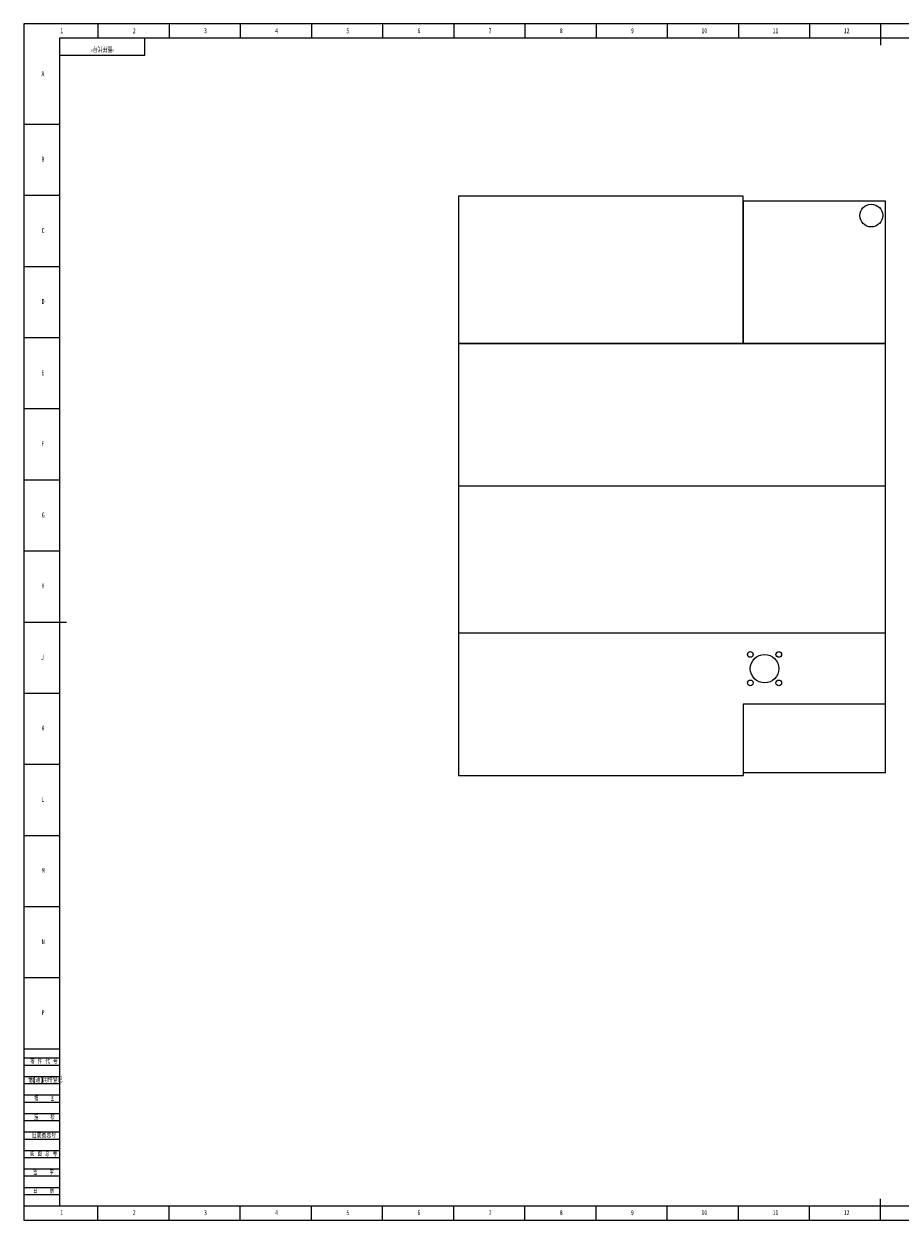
# Model space of a CAD drawing. Header units: millimetres. Extents: x 0 to 1206, y 0 to 841.
# Tile 1 of 2: x 0 to 616, y 0 to 841. Entities that reach past the tile are written whole.
import ezdxf

# ---------------------------------------------------------------- set-up
doc = ezdxf.new("R2010")
doc.units = ezdxf.units.MM
for name, color, linetype in [('10', 7, 'Continuous'), ('5', 7, 'Continuous'), ('9', 7, 'Continuous'), ('SLD-0', 7, 'Continuous')]:
    doc.layers.add(name, color=color, linetype=linetype)
doc.styles.add('SLDTEXTSTYLE0', font='TXT', dxfattribs={"width": 0.7, "bigfont": 'bigfont'})
doc.styles.add('SLDTEXTSTYLE2', font='TXT', dxfattribs={"width": 0.614286, "bigfont": 'bigfont'})
doc.styles.add('SLDTEXTSTYLE4', font='TXT', dxfattribs={"width": 0.566667, "bigfont": 'bigfont'})
doc.styles.add('SLDTEXTSTYLE5', font='TXT', dxfattribs={"width": 0.7})

msp = doc.modelspace()

# ---------------------------------------------------------------- linework, layer by layer
at = {"color": 7, "linetype": 'Continuous', "lineweight": 15}
for p, q in [((305.42, 719.88), (305.42, 616.28)), ((505.42, 719.88), (305.42, 719.88)), ((505.42, 616.28), (505.42, 719.88)), ((605.42, 716.28), (505.42, 716.28)), ((505.42, 716.28), (505.42, 616.28)), ((605.42, 616.28), (605.42, 716.28)), ((605.42, 616.28), (305.42, 616.28)), ((305.42, 616.28), (305.42, 516.28)), ((305.42, 616.28), (505.42, 616.28)), ((505.42, 616.28), (605.42, 616.28)), ((605.42, 516.28), (605.42, 616.28)), ((305.42, 516.28), (605.42, 516.28)), ((305.42, 516.28), (305.42, 412.68)), ((605.42, 412.68), (605.42, 516.28)), ((305.42, 412.68), (305.42, 312.68)), ((605.42, 412.68), (305.42, 412.68)), ((605.42, 362.68), (605.42, 412.68)), ((605.42, 362.68), (505.42, 362.68)), ((505.42, 362.68), (505.42, 314.68)), ((505.42, 362.68), (505.42, 312.68)), ((605.42, 314.68), (605.42, 362.68)), ((305.42, 312.68), (505.42, 312.68)), ((505.42, 314.68), (605.42, 314.68))]:
    msp.add_line(p, q, dxfattribs=at)
for centre, radius in [((595.42, 706.28), 8), ((510.42, 397.68), 2), ((520.42, 387.68), 10), ((530.42, 397.68), 2), ((510.42, 377.68), 2), ((530.42, 377.68), 2)]:
    msp.add_circle(centre, radius, dxfattribs=at)
at = {"layer": '5', "color": 7}
for p, q in [((1189, 841), (0, 841)), ((0, 841), (0, 0)), ((0, 114), (25, 114)), ((0, 109), (25, 109)), ((0, 101), (25, 101)), ((0, 96), (25, 96)), ((0, 88), (25, 88)), ((0, 83), (25, 83)), ((0, 75), (25, 75)), ((0, 70), (25, 70)), ((0, 62), (25, 62)), ((0, 57), (25, 57)), ((0, 49), (25, 49)), ((0, 44), (25, 44)), ((0, 36), (25, 36)), ((0, 31), (25, 31)), ((0, 23), (25, 23)), ((0, 18), (25, 18)), ((0, 0), (1189, 0))]:
    msp.add_line(p, q, dxfattribs=at)
at = {"layer": '5'}
for p, q in [((52, 841), (52, 831.05)), ((102, 841), (102, 831.05)), ((152, 841), (152, 831.05)), ((202, 841), (202, 831.05)), ((252, 841), (252, 831.05)), ((302, 841), (302, 831.05)), ((352, 841), (352, 831.05)), ((402, 841), (402, 831.05)), ((452, 841), (452, 831.05)), ((502, 841), (502, 831.05)), ((552, 841), (552, 831.05)), ((0, 770.5), (25, 770.5)), ((0, 720.5), (25, 720.5)), ((0, 670.5), (25, 670.5)), ((0, 620.5), (25, 620.5)), ((0, 570.5), (25, 570.5)), ((0, 520.5), (25, 520.5)), ((0, 470.5), (25, 470.5)), ((0, 370.5), (25, 370.5)), ((0, 320.5), (25, 320.5)), ((0, 270.5), (25, 270.5)), ((0, 220.5), (25, 220.5)), ((0, 170.5), (25, 170.5)), ((0, 120.5), (25, 120.5)), ((52, 0), (52, 10)), ((102, 0), (102, 10)), ((152, 0), (152, 10)), ((202, 0), (202, 10)), ((252, 0), (252, 10)), ((302, 0), (302, 10)), ((352, 0), (352, 10)), ((402, 0), (402, 10)), ((452, 0), (452, 10)), ((502, 0), (502, 10)), ((552, 0), (552, 10))]:
    msp.add_line(p, q, dxfattribs=at)
at = {"layer": '5', "lineweight": 15}
for p, q in [((602, 841), (602, 826)), ((0, 420.5), (30, 420.5)), ((602, 0), (602, 15))]:
    msp.add_line(p, q, dxfattribs=at)
at = {"layer": '5', "color": 7, "lineweight": 15}
for p, q in [((1179, 831.05), (25, 831.05)), ((25, 831.05), (25, 10)), ((85, 819), (85, 831)), ((25, 819), (85, 819)), ((0, 10), (1179, 10))]:
    msp.add_line(p, q, dxfattribs=at)

# ---------------------------------------------------------------- texts
at = {"layer": '10', "char_height": 3.5, "attachment_point": 2, "style": 'SLDTEXTSTYLE5'}
for s, insert in [('1', (26.54, 837.99)), ('2', (77.54, 837.99)), ('3', (127.54, 837.99)), ('4', (177.54, 837.99)), ('5', (227.54, 837.99)), ('6', (277.55, 837.99)), ('7', (327.55, 837.99)), ('8', (377.55, 837.99)), ('9', (427.55, 837.99)), ('10', (478.09, 837.99)), ('11', (528.09, 837.99)), ('12', (578.09, 837.99)), ('A', (13.32, 807.74)), ('B', (13.32, 747.58)), ('C', (13.43, 697.49)), ('D', (13.43, 647.58)), ('E', (13.32, 597.49)), ('F', (13.22, 547.58)), ('G', (13.54, 497.49)), ('H', (13.43, 447.58)), ('J', (13.02, 397.49)), ('K', (13.32, 347.58)), ('L', (13.18, 297.49)), ('M', (13.6, 247.58)), ('N', (13.55, 197.49)), ('P', (13.44, 147.58)), ('1', (26.54, 6.99)), ('2', (77.54, 6.99)), ('3', (127.54, 6.99)), ('4', (177.54, 6.99)), ('5', (227.54, 6.99)), ('6', (277.55, 6.99)), ('7', (327.55, 6.99)), ('8', (377.55, 6.99)), ('9', (427.55, 6.99)), ('10', (478.09, 6.99)), ('11', (528.09, 6.99)), ('12', (578.09, 6.99))]:
    msp.add_mtext(s, dxfattribs=dict(at, insert=insert))
at = {"layer": '9', "color": 7, "char_height": 3.5}
for s, insert, attachment_point, style in [('\\M+197EB \\M+18C8F \\M+191E3 \\M+18D86', (4.48, 113.36), 1, 'SLDTEXTSTYLE2'), ('\\M+18ED8(\\M+192CA)\\M+19770\\M+18C8F\\M+1936F记', (2.93, 100.28), 1, 'SLDTEXTSTYLE0'), ('\\M+19560    图', (14.35, 87.18), 2, 'SLDTEXTSTYLE4'), ('\\M+19560    \\M+18D5A', (14.32, 74.14), 2, 'SLDTEXTSTYLE4'), ('\\M+18B8C\\M+192EA图总\\M+18D86', (5.46, 61.2), 1, 'SLDTEXTSTYLE0'), ('\\M+192EA 图 总 \\M+18D86', (4.21, 48.43), 1, 'SLDTEXTSTYLE2'), ('签    \\M+18E9A', (13.71, 35.19), 2, 'SLDTEXTSTYLE4'), ('\\M+193FA    \\M+18AFA', (13.78, 22.23), 2, 'SLDTEXTSTYLE4')]:
    msp.add_mtext(s, dxfattribs=dict(at, insert=insert, attachment_point=attachment_point, style=style))
at = {"layer": 'SLD-0', "insert": (55.32, 821.74), "char_height": 3.5, "attachment_point": 2, "rotation": 180, "style": 'SLDTEXTSTYLE0'}
msp.add_mtext('\\M+18167图样\\M+191E3\\M+18D86\\M+18168', dxfattribs=at)

doc.saveas('drawing.dxf')
